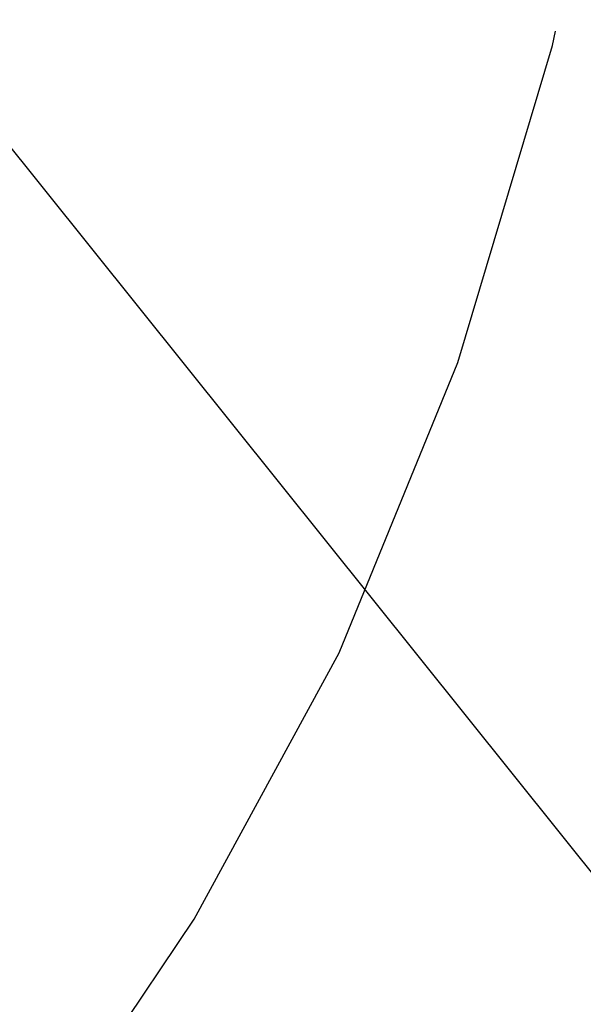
# Model space of a CAD drawing. Extents: x 0 to 361260, y 0 to 4201817.
# Tile 152 of 256: x 360167.16 to 360169.49, y 4200554.26 to 4200558.33. Entities that reach past the tile are written whole.
import ezdxf

# ---------------------------------------------------------------- set-up
doc = ezdxf.new("R2010")
doc.units = 0
doc.header["$LTSCALE"] = 0.5
doc.header["$MEASUREMENT"] = 0
doc.linetypes.add('CONTI', pattern=[0])
doc.linetypes.add('Д_ТРОТ_ТРУБА', pattern=[3, 1.5, -1.5])
for name, color, linetype in [('(014) Водопровод', 5, 'ИК_Водопровод -------в--------'), ('(025) Дорога', 7, 'Continuous'), ('GORIZDEFAULT', 32, 'CONTI')]:
    doc.layers.add(name, color=color, linetype=linetype)
doc.linetypes.add('ИК_Водопровод -------в--------', pattern='A,9,-0.6,["В",Standard,S=1.2,R=0,X=0,Y=-0.6],-1.2', length=10.8)

msp = doc.modelspace()

# ---------------------------------------------------------------- linework, layer by layer
at = {"layer": '(014) Водопровод', "flags": 128}
msp.add_lwpolyline([(360036.4378, 4200773.0145), (360047.0977, 4200750.3105), (360089.7596, 4200681.101), (360107.6188, 4200655.7963), (360141.8255, 4200594.0387), (360149.3453, 4200579.9984), (360206.507, 4200508.6105), (360230.262, 4200479.3873), (360306.2812, 4200388.525), (360409.1536, 4200291.5533), (360456.1144, 4200244.1908), (360490.7928, 4200199.3371)], dxfattribs=at)
at = {"layer": '(025) Дорога', "linetype": 'Д_ТРОТ_ТРУБА', "flags": 128}
msp.add_lwpolyline([(360034.8587, 4200791.3921), (360036.7325, 4200790.5012), (360038.7612, 4200786.5526), (360042.5011, 4200778.4333), (360055.4916, 4200753.9879), (360078.8029, 4200711.4108), (360116.369, 4200649.9155), (360150.8, 4200586.24), (360165.6824, 4200563.025), (360179.515, 4200545.24), (360209.9892, 4200509.4609), (360265.27, 4200443.63), (360306.0262, 4200398.7781), (360384.5648, 4200319.7401), (360425.3665, 4200280.5922), (360454.0874, 4200253.7751), (360461.5963, 4200243.1673), (360473.3562, 4200225.7819), (360486.0723, 4200211.8331), (360495.2332, 4200201.2946)], dxfattribs=at)
at = {"layer": 'GORIZDEFAULT', "color": 32}
msp.add_polyline3d([(360162.1885, 4200546.1719, 541), (360162.58, 4200546.99, 541), (360163.27, 4200548.31, 541), (360164.03, 4200549.5, 541), (360164.82, 4200550.59, 541), (360165.63, 4200551.61, 541), (360166.43, 4200552.59, 541), (360167.19, 4200553.58, 541), (360167.88, 4200554.61, 541), (360168.48, 4200555.71, 541), (360168.97, 4200556.91, 541), (360169.36, 4200558.22, 541), (360169.3733, 4200558.2795, 541)], dxfattribs=at)

doc.saveas('drawing.dxf')
